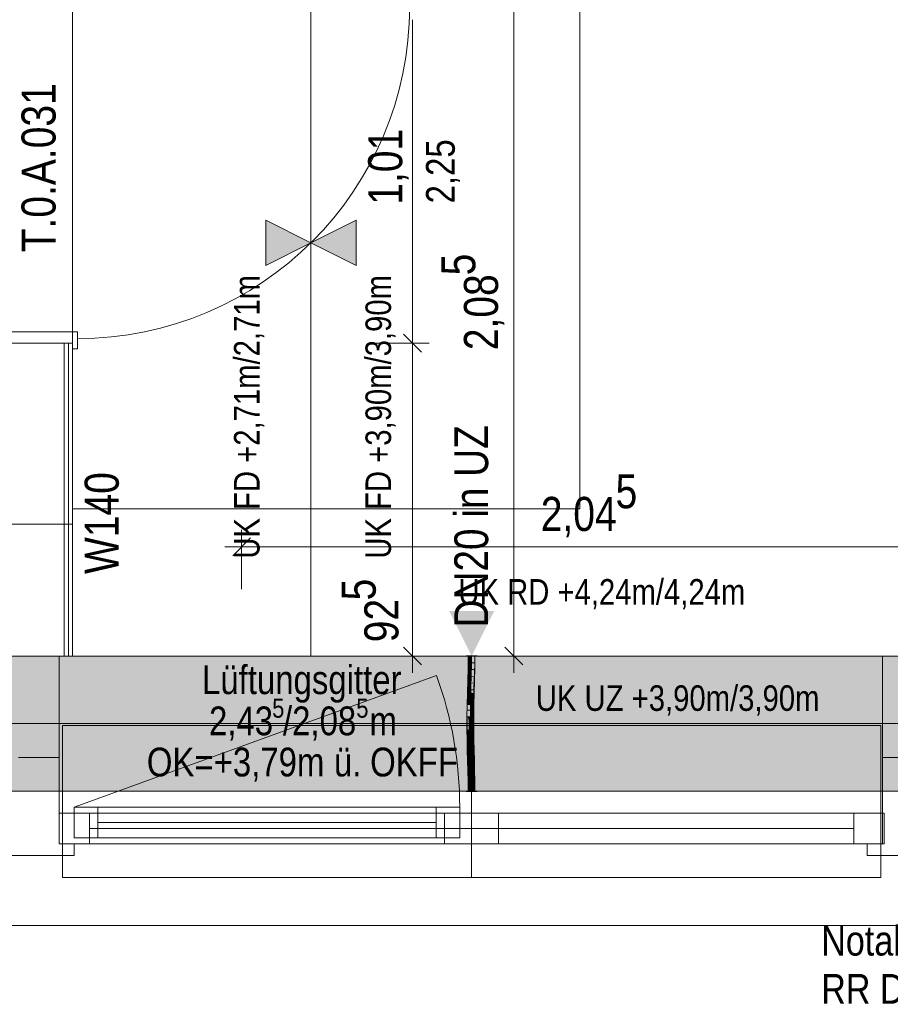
# Model space of a CAD drawing. Extents: x -620 to 300, y 62 to 1162.
# Tile 21 of 93: x -184 to -133, y 203 to 261. Entities that reach past the tile are written whole.
import ezdxf
from ezdxf.lldxf.tags import DXFTag

# ---------------------------------------------------------------- set-up
doc = ezdxf.new("R2010")
doc.units = 0
doc.layers.get('0').update_dxf_attribs({"lineweight": 13})
for name, color, linetype, lineweight, true_color in [('--Bem innen', 9, 'Continuous', 13, 0x808080), ('00 -Bauelemente -Dämmung innen', 7, 'Continuous', 9, 0xff7fe6), ('00 -Bauelemente -Gipskarton', 7, 'Continuous', 9, 0xff7fe6), ('00_Beschriftung UZ', 3, 'Continuous', 35, 0x00ff00), ('30 -33 Aussenwände- 7 Fassade_ Elemente', 7, 'Continuous', 9, 0x00aacc), ('30 -34 Innenwände- 2 nichttragend', 7, 'Continuous', 18, 0xff7fe6), ('30 -34 Innenwände- 4 Türen_Fenster', 7, 'Continuous', 15, 0x9955ff), ('30 -35 Decken- 1 Konstruktion-Träger- Stahlbeton', 7, 'Continuous', 13, 0x33aa00), ('70 -72 Beschriftung- 1 Beschriftung allgemein', 7, 'Continuous', 9, 0xff6633), ('70 -72 Beschriftung- 8 barrierefrei', 7, 'fein_strichliert-A06G94JU8I', 9, 0x888888), ('70 -76 Bemaßung- 2 Allgemein', 9, 'Continuous', 5, 0x808080), ('E_Leerrohr 20', 7, 'Continuous', 13, 0xcc0099), ('E_Leerrohr 20-Shading', 7, 'Continuous', 13, 0xcc0099), ('iwb_Schraffur_Unterzug', 7, 'Continuous', 5, 0xffffcc)]:
    doc.layers.add(name, color=color, linetype=linetype, lineweight=lineweight, true_color=true_color)
for name, color, linetype, lineweight in [('70 -71 Achsen- 1 Gebäudeachsen', 7, 'STRICHPUNKT2-A06G94JT8I', 18), ('70 -75 Raumstempel- 3 Wandstempel', 7, 'Continuous', 50), ('Detailelementbeschriftung', 7, 'Continuous', 9), ('Keine', 7, 'Continuous', 9)]:
    doc.layers.add(name, color=color, linetype=linetype, lineweight=lineweight)
doc.styles.get("Standard").update_dxf_attribs({"font": 'ARIALN.TTF'})
tags = doc.linetypes.add('fein_strichliert-A06G94JU8I', pattern=[4, 1, -2, 1]).pattern_tags.tags
tags[8:9] = [DXFTag(74, 4), DXFTag(75, 0), DXFTag(340, '0'), DXFTag(46, 0.0), DXFTag(50, 0.0), DXFTag(44, 0.0), DXFTag(45, 0.0)]
tags[6:7] = [DXFTag(74, 4), DXFTag(75, 0), DXFTag(340, '0'), DXFTag(46, 0.0), DXFTag(50, 0.0), DXFTag(44, 0.0), DXFTag(45, 0.0)]
tags[4:5] = [DXFTag(74, 4), DXFTag(75, 0), DXFTag(340, '0'), DXFTag(46, 0.0), DXFTag(50, 0.0), DXFTag(44, 0.0), DXFTag(45, 0.0)]
tags = doc.linetypes.add('STRICHPUNKT2', pattern=[12.7, 6.35, -3.175, 0, -3.175]).pattern_tags.tags
tags[10:11] = [DXFTag(74, 4), DXFTag(75, 0), DXFTag(340, '0'), DXFTag(46, 0.0), DXFTag(50, 0.0), DXFTag(44, 0.0), DXFTag(45, 0.0)]
tags[8:9] = [DXFTag(74, 4), DXFTag(75, 0), DXFTag(340, '0'), DXFTag(46, 0.0), DXFTag(50, 0.0), DXFTag(44, 0.0), DXFTag(45, 0.0)]
tags[6:7] = [DXFTag(74, 4), DXFTag(75, 0), DXFTag(340, '0'), DXFTag(46, 0.0), DXFTag(50, 0.0), DXFTag(44, 0.0), DXFTag(45, 0.0)]
tags[4:5] = [DXFTag(74, 4), DXFTag(75, 0), DXFTag(340, '0'), DXFTag(46, 0.0), DXFTag(50, 0.0), DXFTag(44, 0.0), DXFTag(45, 0.0)]
tags = doc.linetypes.add('STRICHPUNKT2-A06G94JT8I', pattern=[12.7, 6.35, -3.175, 0, -3.175]).pattern_tags.tags
tags[10:11] = [DXFTag(74, 4), DXFTag(75, 0), DXFTag(340, '0'), DXFTag(46, 0.0), DXFTag(50, 0.0), DXFTag(44, 0.0), DXFTag(45, 0.0)]
tags[8:9] = [DXFTag(74, 4), DXFTag(75, 0), DXFTag(340, '0'), DXFTag(46, 0.0), DXFTag(50, 0.0), DXFTag(44, 0.0), DXFTag(45, 0.0)]
tags[6:7] = [DXFTag(74, 4), DXFTag(75, 0), DXFTag(340, '0'), DXFTag(46, 0.0), DXFTag(50, 0.0), DXFTag(44, 0.0), DXFTag(45, 0.0)]
tags[4:5] = [DXFTag(74, 4), DXFTag(75, 0), DXFTag(340, '0'), DXFTag(46, 0.0), DXFTag(50, 0.0), DXFTag(44, 0.0), DXFTag(45, 0.0)]

# ---------------------------------------------------------------- blocks, each defined once
blk = doc.blocks.new('Shading-A06G94IX8I', base_point=(-157.409, 219.265))
at = {"layer": 'E_Leerrohr 20-Shading', "color": 223, "true_color": 0xc67fb4}
for points in [[(-157.619, 223.614), (-157.677, 223.614), (-157.625, 222.891), (-157.684, 222.892)], [(-157.322, 223.614), (-157.336, 223.614), (-157.33, 222.886), (-157.342, 222.887)], [(-157.33, 222.886), (-157.312, 222.886), (-157.322, 223.614), (-157.301, 223.614)], [(-157.301, 223.614), (-157.312, 222.886), (-157.291, 223.614), (-157.303, 222.886)], [(-157.291, 223.614), (-157.303, 222.886), (-157.277, 223.614), (-157.288, 222.886)], [(-157.288, 222.886), (-157.284, 222.886), (-157.277, 223.614)], [(-157.625, 222.891), (-157.684, 222.892), (-157.642, 222.167), (-157.699, 222.169)], [(-157.64, 222.167), (-157.625, 222.891), (-157.642, 222.167)], [(-157.33, 222.886), (-157.342, 222.887), (-157.35, 222.16), (-157.358, 222.16)], [(-157.334, 222.75), (-157.35, 222.16), (-157.349, 222.16)], [(-157.33, 222.886), (-157.334, 222.75), (-157.334, 222.16), (-157.349, 222.16)], [(-157.312, 222.886), (-157.334, 222.16), (-157.303, 222.886), (-157.326, 222.16)], [(-157.33, 222.886), (-157.334, 222.16), (-157.312, 222.886)], [(-157.303, 222.886), (-157.326, 222.16), (-157.288, 222.886), (-157.314, 222.159)], [(-157.314, 222.159), (-157.299, 222.159), (-157.288, 222.886), (-157.284, 222.886)], [(-157.64, 222.167), (-157.699, 222.169), (-157.66, 221.443), (-157.719, 221.444)], [(-157.35, 222.16), (-157.358, 222.16), (-157.375, 221.435), (-157.377, 221.435)], [(-157.35, 222.16), (-157.375, 221.435), (-157.349, 222.16), (-157.372, 221.435)], [(-157.372, 221.435), (-157.361, 221.435), (-157.349, 222.16), (-157.334, 222.16)], [(-157.334, 222.16), (-157.361, 221.435), (-157.326, 222.16), (-157.354, 221.435)], [(-157.326, 222.16), (-157.354, 221.435), (-157.314, 222.159), (-157.348, 221.435)], [(-157.348, 221.435), (-157.319, 221.434), (-157.314, 222.159), (-157.299, 222.159)], [(-157.667, 221.176), (-157.66, 221.443), (-157.726, 221.176), (-157.719, 221.444)], [(-157.372, 221.435), (-157.384, 221.168), (-157.381, 221.141)], [(-157.372, 221.435), (-157.375, 221.435), (-157.384, 221.168), (-157.38, 221.302)], [(-157.375, 221.435), (-157.377, 221.435), (-157.384, 221.174)], [(-157.381, 221.141), (-157.374, 221.074), (-157.372, 221.435), (-157.361, 221.435)], [(-157.361, 221.435), (-157.374, 221.074), (-157.354, 221.435), (-157.37, 221.029)], [(-157.348, 221.435), (-157.354, 221.435), (-157.36, 221.174), (-157.364, 221.174)], [(-157.319, 221.434), (-157.348, 221.435), (-157.326, 221.174), (-157.36, 221.174)], [(-157.738, 220.719), (-157.688, 220.718), (-157.726, 221.176), (-157.668, 221.176)], [(-157.688, 220.718), (-157.679, 220.718), (-157.668, 221.176), (-157.667, 221.176)], [(-157.384, 221.168), (-157.384, 221.174), (-157.396, 220.711)], [(-157.381, 221.141), (-157.384, 221.168), (-157.394, 220.711), (-157.396, 220.711)], [(-157.394, 220.711), (-157.387, 220.711), (-157.381, 221.141), (-157.374, 221.074)], [(-157.374, 221.074), (-157.387, 220.711), (-157.37, 221.029), (-157.382, 220.711)], [(-157.38, 221.302), (-157.384, 221.174), (-157.384, 221.168)], [(-157.37, 221.029), (-157.382, 220.711), (-157.367, 221.005), (-157.38, 220.711)], [(-157.38, 220.711), (-157.338, 220.71), (-157.367, 221.005)], [(-157.36, 221.174), (-157.364, 221.174), (-157.367, 221.005), (-157.37, 221.029)], [(-157.326, 221.174), (-157.36, 221.174), (-157.338, 220.71), (-157.367, 221.005)], [(-157.688, 220.718), (-157.738, 220.719), (-157.712, 219.991), (-157.751, 219.992)], [(-157.693, 219.991), (-157.679, 220.718), (-157.712, 219.991), (-157.688, 220.718)], [(-157.407, 219.988), (-157.387, 220.711), (-157.41, 219.988), (-157.394, 220.711)], [(-157.394, 220.711), (-157.396, 220.711), (-157.41, 219.988)], [(-157.387, 220.711), (-157.407, 219.988), (-157.393, 220.316), (-157.403, 219.988)], [(-157.403, 219.988), (-157.402, 219.988), (-157.393, 220.316)], [(-157.393, 220.316), (-157.402, 219.988), (-157.338, 220.71), (-157.351, 219.987)], [(-157.393, 220.316), (-157.338, 220.71), (-157.38, 220.711)], [(-157.382, 220.711), (-157.393, 220.316), (-157.38, 220.711)], [(-157.387, 220.711), (-157.393, 220.316), (-157.382, 220.711)], [(-157.715, 219.459), (-157.712, 219.991), (-157.754, 219.459), (-157.751, 219.992)], [(-157.696, 219.264), (-157.693, 219.991), (-157.717, 219.264), (-157.712, 219.991)], [(-157.407, 219.988), (-157.41, 219.988), (-157.412, 219.463)], [(-157.408, 219.841), (-157.412, 219.463), (-157.411, 219.46)], [(-157.411, 219.46), (-157.407, 219.625), (-157.41, 219.625)], [(-157.408, 219.45), (-157.406, 219.625), (-157.411, 219.46), (-157.407, 219.625)], [(-157.407, 219.625), (-157.408, 219.841), (-157.41, 219.625)], [(-157.402, 219.988), (-157.408, 219.463), (-157.351, 219.987), (-157.354, 219.464)], [(-157.407, 219.625), (-157.406, 219.698), (-157.408, 219.841), (-157.407, 219.988)], [(-157.407, 219.988), (-157.406, 219.698), (-157.403, 219.988)], [(-157.406, 219.625), (-157.406, 219.698), (-157.407, 219.625)], [(-157.406, 219.698), (-157.402, 219.988), (-157.403, 219.988)], [(-157.717, 219.264), (-157.715, 219.459), (-157.754, 219.264), (-157.754, 219.459)], [(-157.717, 219.264), (-157.754, 219.264), (-157.703, 218.653), (-157.746, 218.653)], [(-157.688, 218.654), (-157.696, 219.264), (-157.703, 218.653), (-157.717, 219.264)], [(-157.412, 219.463), (-157.413, 219.265), (-157.411, 219.46)], [(-157.413, 219.265), (-157.41, 219.265), (-157.411, 219.46), (-157.408, 219.45)], [(-157.408, 219.45), (-157.41, 219.265), (-157.407, 219.447), (-157.409, 219.265)], [(-157.405, 218.659), (-157.395, 218.659), (-157.41, 219.265), (-157.409, 219.265)], [(-157.409, 219.265), (-157.354, 219.266), (-157.407, 219.447)], [(-157.395, 218.659), (-157.347, 218.66), (-157.409, 219.265), (-157.354, 219.266)], [(-157.408, 219.463), (-157.408, 219.45), (-157.354, 219.464), (-157.354, 219.266)], [(-157.703, 218.653), (-157.746, 218.653), (-157.678, 218.044), (-157.732, 218.042)], [(-157.673, 218.044), (-157.688, 218.654), (-157.678, 218.044), (-157.703, 218.653)], [(-157.395, 218.659), (-157.405, 218.659), (-157.37, 218.052), (-157.39, 218.052)], [(-157.332, 218.053), (-157.347, 218.66), (-157.37, 218.052), (-157.395, 218.659)], [(-157.655, 217.435), (-157.666, 217.806), (-157.732, 218.042), (-157.678, 218.044)], [(-157.655, 217.435), (-157.732, 218.042), (-157.713, 217.434)], [(-157.666, 217.806), (-157.673, 218.044), (-157.678, 218.044)], [(-157.37, 218.052), (-157.39, 218.052), (-157.339, 217.445), (-157.372, 217.444)], [(-157.314, 217.445), (-157.332, 218.053), (-157.339, 217.445), (-157.37, 218.052)], [(-157.655, 217.435), (-157.713, 217.434), (-157.637, 216.827), (-157.696, 216.826)], [(-157.339, 217.445), (-157.372, 217.444), (-157.309, 216.836), (-157.355, 216.834)], [(-157.296, 216.836), (-157.314, 217.445), (-157.309, 216.836), (-157.339, 217.445)], [(-157.637, 216.827), (-157.696, 216.826), (-157.624, 216.22), (-157.683, 216.219)], [(-157.309, 216.836), (-157.355, 216.834), (-157.286, 216.225), (-157.341, 216.224)], [(-157.283, 216.225), (-157.296, 216.836), (-157.286, 216.225), (-157.309, 216.836)], [(-157.624, 216.22), (-157.683, 216.219), (-157.619, 215.614), (-157.677, 215.614)], [(-157.283, 216.225), (-157.341, 216.224), (-157.277, 215.614), (-157.336, 215.614)]]:
    blk.add_solid(points, dxfattribs=at)
at = {"layer": 'E_Leerrohr 20-Shading', "color": 231, "true_color": 0xe17fc9}
for points in [[(-157.6, 223.614), (-157.619, 223.614), (-157.621, 222.891), (-157.625, 222.891)], [(-157.577, 222.89), (-157.585, 223.614), (-157.621, 222.891), (-157.6, 223.614)], [(-157.556, 222.89), (-157.561, 223.614), (-157.577, 222.89), (-157.585, 223.614)], [(-157.512, 222.889), (-157.512, 223.614), (-157.556, 222.89), (-157.561, 223.614)], [(-157.484, 222.889), (-157.477, 223.614), (-157.512, 222.889), (-157.512, 223.614)], [(-157.477, 223.614), (-157.484, 222.889), (-157.479, 222.889)], [(-157.479, 222.889), (-157.473, 222.889), (-157.477, 223.614)], [(-157.473, 222.889), (-157.342, 222.887), (-157.477, 223.614), (-157.336, 223.614)], [(-157.575, 222.166), (-157.577, 222.89), (-157.638, 222.289), (-157.621, 222.891)], [(-157.621, 222.891), (-157.625, 222.891), (-157.638, 222.289)], [(-157.556, 222.165), (-157.556, 222.89), (-157.575, 222.166), (-157.577, 222.89)], [(-157.556, 222.165), (-157.512, 222.889), (-157.556, 222.89)], [(-157.556, 222.165), (-157.52, 222.164), (-157.512, 222.889), (-157.513, 222.75)], [(-157.52, 222.164), (-157.517, 222.164), (-157.513, 222.75)], [(-157.499, 222.164), (-157.484, 222.889), (-157.517, 222.164), (-157.512, 222.889)], [(-157.479, 222.889), (-157.484, 222.889), (-157.484, 222.164), (-157.499, 222.164)], [(-157.484, 222.164), (-157.462, 222.163), (-157.479, 222.889), (-157.473, 222.889)], [(-157.462, 222.163), (-157.358, 222.16), (-157.473, 222.889), (-157.342, 222.887)], [(-157.575, 222.166), (-157.64, 222.167), (-157.574, 221.441), (-157.66, 221.443)], [(-157.575, 222.166), (-157.638, 222.289), (-157.64, 222.167)], [(-157.558, 221.44), (-157.556, 222.165), (-157.574, 221.441), (-157.575, 222.166)], [(-157.558, 221.44), (-157.532, 221.439), (-157.556, 222.165), (-157.52, 222.164)], [(-157.532, 221.439), (-157.523, 221.439), (-157.52, 222.164), (-157.517, 222.164)], [(-157.519, 221.439), (-157.499, 222.164), (-157.523, 221.439), (-157.517, 222.164)], [(-157.484, 222.164), (-157.499, 222.164), (-157.489, 221.438), (-157.519, 221.439)], [(-157.377, 221.435), (-157.358, 222.16), (-157.489, 221.438), (-157.484, 222.164)], [(-157.657, 220.724), (-157.573, 220.926), (-157.666, 221.217), (-157.66, 221.443)], [(-157.574, 221.441), (-157.66, 221.443), (-157.573, 220.926)], [(-157.558, 221.44), (-157.574, 221.441), (-157.559, 220.842), (-157.573, 220.926)], [(-157.558, 221.44), (-157.559, 220.842), (-157.532, 221.439), (-157.535, 221.248)], [(-157.523, 221.439), (-157.535, 221.248), (-157.538, 220.714), (-157.542, 220.743)], [(-157.524, 221.303), (-157.523, 221.439), (-157.538, 220.714)], [(-157.535, 221.248), (-157.523, 221.439), (-157.532, 221.439)], [(-157.526, 221.175), (-157.519, 221.439), (-157.523, 221.439)], [(-157.526, 221.175), (-157.491, 221.175), (-157.519, 221.439), (-157.489, 221.438)], [(-157.491, 221.175), (-157.384, 221.174), (-157.489, 221.438), (-157.377, 221.435)], [(-157.667, 221.176), (-157.679, 220.718), (-157.66, 220.717)], [(-157.66, 220.717), (-157.657, 220.724), (-157.667, 221.176), (-157.666, 221.217)], [(-157.573, 220.715), (-157.573, 220.926), (-157.657, 220.717), (-157.657, 220.724)], [(-157.573, 220.715), (-157.559, 220.715), (-157.573, 220.926), (-157.559, 220.842)], [(-157.535, 221.248), (-157.559, 220.842), (-157.542, 220.743)], [(-157.559, 220.842), (-157.559, 220.715), (-157.542, 220.743), (-157.543, 220.714)], [(-157.543, 220.714), (-157.538, 220.714), (-157.542, 220.743)], [(-157.526, 221.175), (-157.524, 221.303), (-157.538, 220.714)], [(-157.526, 221.175), (-157.538, 220.714), (-157.523, 221.175), (-157.534, 220.714)], [(-157.534, 220.714), (-157.435, 220.712), (-157.523, 221.175), (-157.443, 221.174)], [(-157.435, 220.712), (-157.396, 220.711), (-157.443, 221.174), (-157.384, 221.174)], [(-157.66, 220.717), (-157.679, 220.718), (-157.649, 219.991), (-157.693, 219.991)], [(-157.657, 220.724), (-157.66, 220.717), (-157.657, 220.717)], [(-157.649, 219.991), (-157.647, 219.991), (-157.66, 220.717), (-157.657, 220.717)], [(-157.647, 219.991), (-157.569, 219.99), (-157.657, 220.717), (-157.573, 220.715)], [(-157.558, 219.99), (-157.559, 220.715), (-157.569, 219.99), (-157.573, 220.715)], [(-157.558, 219.99), (-157.551, 219.99), (-157.559, 220.715), (-157.543, 220.714)], [(-157.551, 219.99), (-157.538, 220.714), (-157.543, 220.714)], [(-157.534, 220.714), (-157.538, 220.714), (-157.548, 219.99), (-157.551, 219.99)], [(-157.425, 219.988), (-157.435, 220.712), (-157.548, 219.99), (-157.534, 220.714)], [(-157.41, 219.988), (-157.396, 220.711), (-157.425, 219.988), (-157.435, 220.712)], [(-157.647, 219.749), (-157.693, 219.991), (-157.645, 219.265), (-157.696, 219.264)], [(-157.649, 219.991), (-157.693, 219.991), (-157.647, 219.749)], [(-157.565, 219.628), (-157.569, 219.99), (-157.647, 219.749), (-157.649, 219.991)], [(-157.641, 219.265), (-157.56, 219.265), (-157.647, 219.749), (-157.561, 219.298)], [(-157.565, 219.628), (-157.647, 219.749), (-157.624, 219.629)], [(-157.647, 219.749), (-157.645, 219.265), (-157.646, 219.719)], [(-157.645, 219.265), (-157.641, 219.265), (-157.646, 219.719)], [(-157.561, 219.298), (-157.565, 219.628), (-157.624, 219.629)], [(-157.561, 219.298), (-157.558, 219.99), (-157.569, 219.99)], [(-157.558, 219.99), (-157.561, 219.298), (-157.557, 219.838), (-157.554, 219.265)], [(-157.554, 219.461), (-157.551, 219.99), (-157.558, 219.99)], [(-157.554, 219.265), (-157.554, 219.461), (-157.557, 219.838)], [(-157.554, 219.461), (-157.423, 219.463), (-157.551, 219.99), (-157.425, 219.988)], [(-157.423, 219.463), (-157.412, 219.463), (-157.425, 219.988), (-157.41, 219.988)], [(-157.645, 219.265), (-157.696, 219.264), (-157.65, 218.654), (-157.688, 218.654)], [(-157.636, 218.655), (-157.641, 219.265), (-157.65, 218.654), (-157.645, 219.265)], [(-157.548, 218.656), (-157.56, 219.265), (-157.636, 218.655), (-157.641, 219.265)], [(-157.56, 219.265), (-157.554, 219.265), (-157.561, 219.298)], [(-157.547, 218.656), (-157.554, 219.265), (-157.548, 218.656), (-157.56, 219.265)], [(-157.554, 219.265), (-157.423, 219.265), (-157.554, 219.461), (-157.423, 219.463)], [(-157.423, 219.265), (-157.554, 219.265), (-157.428, 218.659), (-157.547, 218.656)], [(-157.405, 218.659), (-157.413, 219.265), (-157.428, 218.659), (-157.423, 219.265)], [(-157.423, 219.265), (-157.413, 219.265), (-157.423, 219.463), (-157.412, 219.463)], [(-157.65, 218.654), (-157.688, 218.654), (-157.661, 218.044), (-157.673, 218.044)], [(-157.633, 218.045), (-157.636, 218.655), (-157.661, 218.044), (-157.65, 218.654)], [(-157.532, 218.048), (-157.547, 218.656), (-157.633, 218.045), (-157.636, 218.655)], [(-157.405, 218.659), (-157.547, 218.656), (-157.39, 218.052), (-157.532, 218.048)], [(-157.661, 218.044), (-157.673, 218.044), (-157.666, 217.806)], [(-157.666, 217.806), (-157.655, 217.691), (-157.662, 218.016)], [(-157.655, 217.691), (-157.661, 218.044), (-157.662, 218.016)], [(-157.655, 217.691), (-157.63, 217.436), (-157.661, 218.044), (-157.633, 218.045)], [(-157.527, 217.877), (-157.532, 218.048), (-157.632, 217.876), (-157.633, 218.045)], [(-157.63, 217.436), (-157.514, 217.439), (-157.632, 217.876), (-157.527, 217.877)], [(-157.39, 218.052), (-157.532, 218.048), (-157.372, 217.444), (-157.514, 217.439)], [(-157.655, 217.435), (-157.65, 217.435), (-157.666, 217.806), (-157.655, 217.691)], [(-157.65, 217.435), (-157.63, 217.436), (-157.655, 217.691)], [(-157.65, 217.435), (-157.655, 217.435), (-157.637, 216.827)], [(-157.628, 216.828), (-157.63, 217.436), (-157.637, 216.827), (-157.65, 217.435)], [(-157.496, 216.831), (-157.514, 217.439), (-157.628, 216.828), (-157.63, 217.436)], [(-157.372, 217.444), (-157.514, 217.439), (-157.355, 216.834), (-157.496, 216.831)], [(-157.628, 216.828), (-157.637, 216.827), (-157.624, 216.22)], [(-157.483, 216.222), (-157.496, 216.831), (-157.624, 216.22), (-157.628, 216.828)], [(-157.355, 216.834), (-157.496, 216.831), (-157.341, 216.224), (-157.483, 216.222)], [(-157.483, 216.222), (-157.624, 216.22), (-157.477, 215.614), (-157.619, 215.614)], [(-157.341, 216.224), (-157.483, 216.222), (-157.336, 215.614), (-157.477, 215.614)]]:
    blk.add_solid(points, dxfattribs=at)
blk = doc.blocks.new('Shading-A06G94IZ8I', base_point=(-157.477, 215.614))
at = {"layer": 'E_Leerrohr 20-Shading', "color": 213, "true_color": 0xd67fc0}
for points in [[(-157.477, 215.614), (-157.479, 216.402), (-157.677, 215.614), (-157.677, 216.402)], [(-157.477, 215.614), (-157.477, 216.402), (-157.479, 216.402)], [(-157.477, 215.614), (-157.277, 215.614), (-157.473, 216.402), (-157.289, 216.402)], [(-157.473, 216.402), (-157.477, 216.402), (-157.477, 215.614)], [(-157.277, 215.614), (-157.277, 216.402), (-157.289, 216.402)], [(-157.585, 215.614), (-157.807, 215.614), (-157.585, 215.602), (-157.807, 215.602)], [(-157.569, 215.602), (-157.569, 215.614), (-157.585, 215.602), (-157.585, 215.614)], [(-157.477, 215.602), (-157.477, 215.614), (-157.569, 215.602), (-157.569, 215.614)], [(-157.412, 215.614), (-157.477, 215.614), (-157.412, 215.602), (-157.477, 215.602)], [(-157.256, 215.602), (-157.255, 215.614), (-157.412, 215.602), (-157.412, 215.614)], [(-157.147, 215.602), (-157.147, 215.614), (-157.256, 215.602), (-157.255, 215.614)]]:
    blk.add_solid(points, dxfattribs=at)
blk = doc.blocks.new('Shading-A06G94J18I', base_point=(-157.342, 222.826))
at = {"layer": 'E_Leerrohr 20-Shading', "color": 213, "true_color": 0xd67fc0}
for points in [[(-157.704, 223.626), (-157.807, 223.626), (-157.704, 223.614), (-157.807, 223.614)], [(-157.632, 223.614), (-157.632, 223.626), (-157.704, 223.614), (-157.704, 223.626)], [(-157.54, 223.614), (-157.677, 223.614), (-157.534, 222.826), (-157.677, 222.826)], [(-157.618, 223.614), (-157.618, 223.626), (-157.632, 223.614), (-157.632, 223.626)], [(-157.59, 223.626), (-157.618, 223.626), (-157.59, 223.614), (-157.618, 223.614)], [(-157.59, 223.626), (-157.59, 223.614), (-157.565, 223.626), (-157.565, 223.614)], [(-157.565, 223.614), (-157.477, 223.614), (-157.565, 223.626), (-157.477, 223.626)], [(-157.521, 222.826), (-157.526, 223.614), (-157.534, 222.826), (-157.54, 223.614)], [(-157.498, 223.614), (-157.526, 223.614), (-157.496, 222.826), (-157.521, 222.826)], [(-157.496, 222.826), (-157.477, 222.826), (-157.498, 223.614), (-157.477, 223.614)], [(-157.412, 223.626), (-157.477, 223.626), (-157.412, 223.614), (-157.477, 223.614)], [(-157.428, 223.614), (-157.477, 223.614), (-157.474, 222.826), (-157.477, 223.009)], [(-157.428, 223.614), (-157.474, 222.826), (-157.433, 222.826)], [(-157.428, 223.614), (-157.433, 222.826), (-157.359, 223.614), (-157.371, 222.826)], [(-157.267, 223.626), (-157.412, 223.626), (-157.267, 223.614), (-157.412, 223.614)], [(-157.359, 223.614), (-157.371, 222.826), (-157.326, 223.614), (-157.342, 222.826)], [(-157.342, 222.826), (-157.277, 222.826), (-157.326, 223.614), (-157.277, 223.614)], [(-157.267, 223.614), (-157.262, 223.614), (-157.267, 223.626), (-157.262, 223.626)], [(-157.262, 223.614), (-157.206, 223.614), (-157.262, 223.626), (-157.206, 223.626)], [(-157.206, 223.614), (-157.147, 223.614), (-157.206, 223.626), (-157.147, 223.626)], [(-157.477, 223.009), (-157.477, 222.826), (-157.474, 222.826)]]:
    blk.add_solid(points, dxfattribs=at)
blk = doc.blocks.new('Referenz-A06G94JV8I')
at = {"layer": '00 -Bauelemente -Dämmung innen', "color": 0, "linetype": 'Continuous', "lineweight": -2, "ltscale": 0.13}
blk.add_line((-181.577, 223.614), (-181.577, 242.114), dxfattribs=at)
at = {"layer": '00 -Bauelemente -Gipskarton', "color": 0, "linetype": 'Continuous', "lineweight": -2, "ltscale": 0.13}
for p, q in [((-181.577, 223.614), (-181.577, 242.114)), ((-181.327, 223.614), (-181.327, 242.114)), ((-181.077, 223.614), (-181.077, 242.114))]:
    blk.add_line(p, q, dxfattribs=at)
at = {"layer": '00_Beschriftung UZ', "color": 0, "lineweight": -2}
for points in [[(-169.648, 249.391), (-166.977, 248.059), (-169.646, 246.721)], [(-164.307, 249.391), (-166.977, 248.059), (-164.308, 246.721)], [(-158.809, 226.284), (-157.477, 223.614), (-156.139, 226.283)], [(-158.809, 220.943), (-157.477, 223.614), (-156.139, 220.945)]]:
    blk.add_solid(points, dxfattribs=at)
at = {"layer": '30 -33 Aussenwände- 7 Fassade_ Elemente', "color": 0, "linetype": 'Continuous', "lineweight": -2, "ltscale": 0.13}
for p, q in [((-286.577, 223.614), (-130.777, 223.614)), ((-184.277, 223.614), (-181.877, 223.614)), ((-181.877, 223.614), (-181.877, 217.614)), ((-133.177, 223.614), (-130.777, 223.614)), ((-133.177, 217.614), (-133.177, 223.614)), ((-184.277, 217.614), (-181.877, 217.614)), ((-181.877, 217.614), (-184.277, 217.614)), ((-181.877, 217.614), (-181.877, 212.514)), ((-133.177, 212.514), (-133.177, 217.614)), ((-130.777, 217.614), (-133.177, 217.614)), ((-180.977, 212.864), (-180.977, 214.664)), ((-180.977, 214.664), (-158.177, 214.664)), ((-180.977, 212.864), (-180.977, 214.664)), ((-180.977, 214.664), (-179.577, 214.664)), ((-179.577, 214.664), (-179.577, 212.864)), ((-159.577, 212.864), (-159.577, 214.664)), ((-159.577, 214.664), (-158.177, 214.664)), ((-158.177, 214.664), (-158.177, 212.864)), ((-158.177, 214.664), (-158.177, 212.864)), ((-181.877, 214.314), (-180.077, 214.314)), ((-181.877, 212.514), (-181.877, 214.314)), ((-181.877, 212.514), (-181.877, 214.314)), ((-181.877, 214.314), (-157.477, 214.314)), ((-180.077, 214.314), (-180.077, 212.514)), ((-159.577, 213.764), (-179.577, 213.764)), ((-159.077, 214.314), (-157.477, 214.314)), ((-159.077, 212.514), (-159.077, 214.314)), ((-157.477, 214.314), (-155.877, 214.314)), ((-157.477, 212.514), (-157.477, 214.314)), ((-157.477, 214.314), (-133.077, 214.314)), ((-157.477, 214.314), (-157.477, 212.514)), ((-155.877, 214.314), (-155.877, 212.514)), ((-134.877, 214.314), (-133.077, 214.314)), ((-134.877, 212.514), (-134.877, 214.314)), ((-133.077, 214.314), (-133.077, 212.514)), ((-133.077, 214.314), (-133.077, 212.514)), ((-155.877, 213.414), (-134.877, 213.414)), ((-179.577, 212.864), (-180.977, 212.864)), ((-158.177, 212.864), (-180.977, 212.864)), ((-158.177, 212.864), (-159.577, 212.864)), ((-157.477, 212.514), (-181.877, 212.514)), ((-180.077, 212.514), (-181.877, 212.514)), ((-181.877, 212.514), (-180.977, 212.514)), ((-180.977, 212.514), (-180.977, 211.814)), ((-157.477, 212.514), (-159.077, 212.514)), ((-155.877, 212.514), (-157.477, 212.514)), ((-133.077, 212.514), (-157.477, 212.514)), ((-133.077, 212.514), (-134.877, 212.514)), ((-134.077, 212.514), (-133.177, 212.514)), ((-134.077, 211.814), (-134.077, 212.514)), ((-180.977, 211.814), (-185.177, 211.814)), ((-130.777, 211.814), (-134.077, 211.814)), ((-134.077, 207.674), (-289.777, 207.674)), ((-127.577, 207.674), (-134.077, 207.674))]:
    blk.add_line(p, q, dxfattribs=at)
at = {"layer": '30 -33 Aussenwände- 7 Fassade_ Elemente', "color": 0, "linetype": 'fein_strichliert-A06G94JU8I', "lineweight": -2, "ltscale": 0.13}
blk.add_line((-180.977, 214.664), (-159.552, 222.462), dxfattribs=at)
at = {"layer": '30 -33 Aussenwände- 7 Fassade_ Elemente', "color": 0, "lineweight": -2}
for p, q in [((-181.677, 219.514), (-181.677, 214.314)), ((-133.277, 219.514), (-181.677, 219.514)), ((-157.477, 219.514), (-181.677, 219.514)), ((-133.277, 219.514), (-157.477, 219.514)), ((-157.477, 219.514), (-157.477, 214.314)), ((-133.277, 214.314), (-133.277, 219.514)), ((-180.977, 212.864), (-180.977, 214.664)), ((-180.977, 214.664), (-179.577, 214.664)), ((-179.577, 212.864), (-179.577, 214.664)), ((-179.577, 214.664), (-159.577, 214.664)), ((-159.577, 214.664), (-158.177, 214.664)), ((-159.577, 214.664), (-159.577, 212.864)), ((-158.177, 214.664), (-158.177, 212.864)), ((-181.677, 214.314), (-181.677, 212.514)), ((-180.077, 214.314), (-181.677, 214.314)), ((-180.077, 212.514), (-180.077, 214.314)), ((-180.077, 214.314), (-134.877, 214.314)), ((-159.577, 213.764), (-179.577, 213.764)), ((-159.077, 214.314), (-157.477, 214.314)), ((-159.077, 212.514), (-159.077, 214.314)), ((-157.477, 214.314), (-157.477, 212.514)), ((-155.877, 214.314), (-157.477, 214.314)), ((-155.877, 214.314), (-134.877, 214.314)), ((-155.877, 212.514), (-155.877, 214.314)), ((-134.877, 214.314), (-134.877, 212.514)), ((-134.877, 214.314), (-133.277, 214.314)), ((-133.277, 214.314), (-133.277, 212.514)), ((-180.077, 213.414), (-134.877, 213.414)), ((-155.877, 213.414), (-134.877, 213.414)), ((-179.577, 212.864), (-180.977, 212.864)), ((-159.577, 212.864), (-179.577, 212.864)), ((-158.177, 212.864), (-159.577, 212.864)), ((-181.677, 212.514), (-180.077, 212.514)), ((-181.677, 210.514), (-181.677, 212.514)), ((-134.877, 212.514), (-180.077, 212.514)), ((-159.077, 212.514), (-180.077, 212.514)), ((-157.477, 212.514), (-159.077, 212.514)), ((-157.477, 212.514), (-155.877, 212.514)), ((-157.477, 212.514), (-157.477, 210.514)), ((-134.877, 212.514), (-155.877, 212.514)), ((-133.277, 212.514), (-134.877, 212.514)), ((-133.277, 212.514), (-133.277, 210.514)), ((-133.277, 210.514), (-181.677, 210.514)), ((-157.477, 210.514), (-181.677, 210.514)), ((-133.277, 210.514), (-157.477, 210.514))]:
    blk.add_line(p, q, dxfattribs=at)
at = {"layer": '30 -33 Aussenwände- 7 Fassade_ Elemente', "color": 0, "linetype": 'fein_strichliert-A06G94JU8I', "lineweight": -2, "ltscale": 0.13}
blk.add_ellipse((-180.977, 214.664), major_axis=(22.8, 0), ratio=1, start_param=0, end_param=0.349066, dxfattribs=at)
at = {"layer": '30 -34 Innenwände- 2 nichttragend', "color": 0, "linetype": 'Continuous', "lineweight": -2, "ltscale": 0.13}
for p, q in [((-181.077, 242.114), (-181.077, 241.794)), ((-181.077, 223.614), (-181.077, 242.114))]:
    blk.add_line(p, q, dxfattribs=at)
at = {"layer": '30 -34 Innenwände- 4 Türen_Fenster', "color": 0, "linetype": 'fein_strichliert-A06G94JU8I', "lineweight": -2, "ltscale": 0.13}
blk.add_line((-181.077, 242.114), (-181.077, 262.314), dxfattribs=at)
at = {"layer": '30 -34 Innenwände- 4 Türen_Fenster', "color": 0, "linetype": 'Continuous', "lineweight": -2, "ltscale": 0.13}
for p, q in [((-180.777, 242.794), (-185.377, 242.794)), ((-180.777, 242.394), (-180.777, 242.794)), ((-180.777, 241.794), (-180.777, 242.394)), ((-185.077, 242.114), (-181.077, 242.114)), ((-181.077, 242.114), (-181.077, 241.794)), ((-181.077, 241.794), (-180.777, 241.794))]:
    blk.add_line(p, q, dxfattribs=at)
at = {"layer": '30 -34 Innenwände- 4 Türen_Fenster', "color": 0, "linetype": 'fein_strichliert-A06G94JU8I', "lineweight": -2, "ltscale": 0.13}
blk.add_ellipse((-180.777, 262.034), major_axis=(0, -19.64), ratio=1, start_param=0, end_param=1.570796, dxfattribs=at)
at = {"layer": '30 -35 Decken- 1 Konstruktion-Träger- Stahlbeton', "color": 0, "linetype": 'fein_strichliert-A06G94JU8I', "lineweight": -2, "ltscale": 0.13}
for p, q in [((-452.177, 223.614), (34.823, 223.614)), ((-452.177, 215.614), (34.823, 215.614))]:
    blk.add_line(p, q, dxfattribs=at)
at = {"layer": '70 -71 Achsen- 1 Gebäudeachsen', "color": 0, "linetype": 'STRICHPUNKT2-A06G94JT8I', "lineweight": -2, "ltscale": 0.13}
blk.add_line((-539.606, 219.614), (75.163, 219.614), dxfattribs=at)
at = {"layer": '70 -72 Beschriftung- 1 Beschriftung allgemein', "color": 0, "linetype": 'fein_strichliert-A06G94JU8I', "lineweight": -2, "ltscale": 0.13}
blk.add_line((-166.977, 265.314), (-166.977, 223.614), dxfattribs=at)
at = {"layer": '70 -72 Beschriftung- 8 barrierefrei', "color": 0, "linetype": 'fein_strichliert-A06G94JU8I', "lineweight": -2, "ltscale": 0.13}
for p, q in [((-181.077, 232.314), (-181.077, 262.314)), ((-151.077, 262.314), (-151.077, 232.314)), ((-151.077, 232.314), (-181.077, 232.314))]:
    blk.add_line(p, q, dxfattribs=at)
at = {"layer": '70 -75 Raumstempel- 3 Wandstempel', "color": 0, "linetype": 'Continuous', "lineweight": -2, "ltscale": 0.13}
blk.add_line((-181.077, 231.407), (-185.077, 231.407), dxfattribs=at)
at = {"layer": '70 -76 Bemaßung- 2 Allgemein', "color": 0, "linetype": 'Continuous', "lineweight": -2, "ltscale": 0.13}
for p, q in [((-154.977, 224.674), (-154.977, 264.253)), ((-160.977, 261.253), (-160.977, 260.193)), ((-160.977, 243.174), (-160.977, 261.253)), ((-160.977, 241.114), (-160.977, 243.174)), ((-160.977, 243.114), (-160.977, 241.053)), ((-161.508, 242.644), (-160.447, 241.583)), ((-160.447, 241.583), (-161.508, 242.644)), ((-163.477, 242.114), (-159.977, 242.114)), ((-163.477, 242.114), (-159.977, 242.114)), ((-160.977, 224.674), (-160.977, 241.053)), ((-171.077, 227.574), (-171.077, 231.074)), ((-172.077, 230.074), (-170.017, 230.074)), ((-171.608, 229.543), (-170.547, 230.605)), ((-170.017, 230.074), (-131.238, 230.074)), ((-160.977, 222.614), (-160.977, 224.674)), ((-154.977, 222.614), (-154.977, 224.674)), ((-160.447, 223.083), (-161.508, 224.144)), ((-154.447, 223.083), (-155.508, 224.144)), ((-163.477, 223.614), (-159.977, 223.614)), ((-157.477, 223.614), (-153.977, 223.614))]:
    blk.add_line(p, q, dxfattribs=at)
at = {"layer": '70 -76 Bemaßung- 2 Allgemein', "color": 0, "lineweight": -2}
for p, q in [((-169.648, 249.391), (-166.977, 248.059)), ((-169.646, 246.721), (-169.648, 249.391)), ((-164.307, 249.391), (-166.977, 248.059)), ((-164.308, 246.721), (-164.307, 249.391)), ((-166.977, 248.059), (-169.646, 246.721)), ((-166.977, 248.059), (-164.308, 246.721))]:
    blk.add_line(p, q, dxfattribs=at)
at = {"layer": '--Bem innen', "color": 0, "linetype": 'Continuous', "lineweight": -2, "ltscale": 0.13, "insert": (-160.171, 250.386), "char_height": 1.7, "attachment_point": 1, "rotation": 90}
blk.add_mtext('{\\fArial Narrow;2,25}', dxfattribs=at)
at = {"layer": '00_Beschriftung UZ', "color": 0, "linetype": 'ByBlock', "lineweight": -2, "ltscale": 0.13, "char_height": 1.51033, "attachment_point": 1, "rotation": 90}
for s, insert in [('{\\fArial Narrow;UK FD +2,71m/2,71m}', (-171.528, 229.371)), ('{\\fArial Narrow;UK FD +3,90m/3,90m}', (-163.753, 229.371))]:
    blk.add_mtext(s, dxfattribs=dict(at, insert=insert))
at = {"layer": '00_Beschriftung UZ', "color": 0, "linetype": 'ByBlock', "lineweight": -2, "ltscale": 0.13, "char_height": 1.51033, "attachment_point": 1}
for s, insert in [('{\\fArial Narrow;UK RD +4,24m/4,24m}', (-158.259, 228.164)), ('{\\fArial Narrow;UK UZ +3,90m/3,90m}', (-153.68, 221.88))]:
    blk.add_mtext(s, dxfattribs=dict(at, insert=insert))
at = {"layer": '70 -72 Beschriftung- 1 Beschriftung allgemein', "color": 0, "linetype": 'Continuous', "lineweight": -2, "ltscale": 0.13, "attachment_point": 1}
for s, insert, char_height in [('{\\fArial Narrow;Lüftungsgitter}', (-173.421, 223.061), 1.7), ('{\\fArial Narrow;5}', (-169.272, 221.1), 1.13339), ('{\\fArial Narrow;/2,08}', (-168.633, 220.628), 1.7), ('{\\fArial Narrow;5}', (-164.298, 221.1), 1.13339), ('{\\fArial Narrow;2,43}', (-173.008, 220.628), 1.7), ('{\\fArial Narrow;m}', (-163.514, 220.628), 1.7), ('{\\fArial Narrow;OK=+3,79m}', (-176.686, 218.192), 1.7), ('{\\fArial Narrow;ü.}', (-165.62, 218.192), 1.7), ('{\\fArial Narrow;OKFF}', (-163.478, 218.192), 1.7), ('{\\fArial Narrow;Notablauf}', (-136.798, 207.657), 1.76205), ('{\\fArial Narrow;RR}', (-136.798, 204.806), 1.76205), ('{\\fArial Narrow;DN70}', (-133.324, 204.806), 1.76205)]:
    blk.add_mtext(s, dxfattribs=dict(at, insert=insert, char_height=char_height))
at = {"layer": '70 -75 Raumstempel- 3 Wandstempel', "color": 0, "linetype": 'Continuous', "lineweight": -2, "ltscale": 0.13, "insert": (-180.362, 228.465), "char_height": 2.01377, "attachment_point": 1, "rotation": 90}
blk.add_mtext('{\\fArial Narrow;W140}', dxfattribs=at)
at = {"layer": '70 -76 Bemaßung- 2 Allgemein', "color": 0, "linetype": 'Continuous', "lineweight": -2, "ltscale": 0.13, "char_height": 2.01377, "attachment_point": 1, "rotation": 90}
for s, insert in [('{\\fArial Narrow;1,01}', (-163.593, 250.307)), ('{\\fArial Narrow;5}', (-159.27, 246.13)), ('{\\fArial Narrow;2,08}', (-157.927, 241.704)), ('{\\fArial Narrow;5}', (-165.162, 226.902)), ('{\\fArial Narrow;92}', (-163.82, 224.428))]:
    blk.add_mtext(s, dxfattribs=dict(at, insert=insert))
at = {"layer": '70 -76 Bemaßung- 2 Allgemein', "color": 0, "linetype": 'Continuous', "lineweight": -2, "ltscale": 0.13, "char_height": 2.01377, "attachment_point": 1}
for s, insert in [('{\\fArial Narrow;5}', (-148.961, 234.367)), ('{\\fArial Narrow;2,04}', (-153.387, 233.024))]:
    blk.add_mtext(s, dxfattribs=dict(at, insert=insert))
at = {"layer": 'Keine', "color": 0, "linetype": 'Continuous', "lineweight": -2, "ltscale": 0.13, "insert": (-184.096, 247.492), "char_height": 2.01377, "attachment_point": 1, "rotation": 90}
blk.add_mtext('{\\fArial Narrow;T.0.A.031}', dxfattribs=at)
blk = doc.blocks.new('Referenz-A06G94JX8I')
at = {"layer": 'iwb_Schraffur_Unterzug', "linetype": 'Continuous', "ltscale": 0.13}
for points in [[(-539.606, 223.614), (75.163, 223.614), (75.163, 221.683)], [(-539.606, 223.614), (75.163, 221.683), (-539.606, 220.433)], [(-452.176, 223.614), (75.163, 223.614), (75.163, 219.318)], [(-452.176, 223.614), (75.163, 219.318), (75.163, 215.614)], [(-452.176, 223.614), (75.163, 215.614), (-452.176, 215.614)], [(-539.606, 220.433), (75.163, 221.683), (75.163, 217.544)], [(-539.606, 220.433), (75.163, 217.544), (-539.606, 218.794)], [(-539.606, 218.794), (75.163, 217.544), (75.163, 215.614)], [(-539.606, 218.794), (75.163, 215.614), (-539.606, 215.614)]]:
    blk.add_solid(points, dxfattribs=at)
blk = doc.blocks.new('Enddeckel-A06G94R38I')
at = {"color": 0, "linetype": 'ByBlock', "lineweight": -2, "ltscale": 0.13}
for p, q in [((-157.677, 216.402), (-157.677, 215.614)), ((-157.56, 216.402), (-157.677, 216.402)), ((-157.395, 216.402), (-157.56, 216.402)), ((-157.277, 216.402), (-157.395, 216.402)), ((-157.277, 215.614), (-157.277, 216.402)), ((-157.807, 215.614), (-157.807, 215.602)), ((-157.614, 215.614), (-157.807, 215.614)), ((-157.614, 215.602), (-157.807, 215.602)), ((-157.56, 215.614), (-157.677, 215.614)), ((-157.341, 215.614), (-157.614, 215.614)), ((-157.341, 215.602), (-157.614, 215.602)), ((-157.395, 215.614), (-157.56, 215.614)), ((-157.277, 215.614), (-157.395, 215.614)), ((-157.147, 215.614), (-157.341, 215.614)), ((-157.147, 215.602), (-157.341, 215.602)), ((-157.147, 215.602), (-157.147, 215.614))]:
    blk.add_line(p, q, dxfattribs=at)
at = {"color": 0, "linetype": 'STRICHPUNKT2', "lineweight": 5, "ltscale": 0.13}
blk.add_line((-157.477, 215.614), (-157.477, 216.402), dxfattribs=at)
blk = doc.blocks.new('Enddeckel-A06G94R58I')
at = {"color": 0, "linetype": 'ByBlock', "lineweight": -2, "ltscale": 0.13}
for p, q in [((-157.807, 223.626), (-157.807, 223.614)), ((-157.807, 223.626), (-157.614, 223.626)), ((-157.807, 223.614), (-157.614, 223.614)), ((-157.677, 223.614), (-157.677, 222.826)), ((-157.677, 223.614), (-157.56, 223.614)), ((-157.614, 223.626), (-157.341, 223.626)), ((-157.614, 223.614), (-157.341, 223.614)), ((-157.56, 223.614), (-157.395, 223.614)), ((-157.395, 223.614), (-157.277, 223.614)), ((-157.341, 223.626), (-157.147, 223.626)), ((-157.341, 223.614), (-157.147, 223.614)), ((-157.277, 222.826), (-157.277, 223.614)), ((-157.147, 223.614), (-157.147, 223.626)), ((-157.677, 222.826), (-157.56, 222.826)), ((-157.56, 222.826), (-157.395, 222.826)), ((-157.395, 222.826), (-157.277, 222.826))]:
    blk.add_line(p, q, dxfattribs=at)
at = {"color": 0, "linetype": 'STRICHPUNKT2', "lineweight": 5, "ltscale": 0.13}
blk.add_line((-157.477, 223.614), (-157.477, 222.826), dxfattribs=at)
blk = doc.blocks.new('Flexrohr-A06G94R78I')
at = {"color": 0, "linetype": 'ByBlock', "lineweight": -2, "ltscale": 0.13}
for p, q in [((-157.677, 223.614), (-157.684, 222.892)), ((-157.677, 223.614), (-157.277, 223.614)), ((-157.669, 223.215), (-157.293, 223.212)), ((-157.277, 223.614), (-157.284, 222.886)), ((-157.684, 222.892), (-157.699, 222.169)), ((-157.673, 222.817), (-157.297, 222.811)), ((-157.284, 222.886), (-157.299, 222.159)), ((-157.699, 222.169), (-157.719, 221.444)), ((-157.691, 222.019), (-157.315, 222.009)), ((-157.682, 222.418), (-157.306, 222.41)), ((-157.299, 222.159), (-157.319, 221.434)), ((-157.719, 221.444), (-157.738, 220.719)), ((-157.702, 221.619), (-157.326, 221.609)), ((-157.319, 221.434), (-157.338, 220.71)), ((-157.723, 220.819), (-157.347, 220.81)), ((-157.712, 221.219), (-157.337, 221.209)), ((-157.738, 220.719), (-157.751, 219.992)), ((-157.731, 220.418), (-157.355, 220.411)), ((-157.338, 220.71), (-157.351, 219.987)), ((-157.751, 219.992), (-157.754, 219.264)), ((-157.741, 219.615), (-157.365, 219.614)), ((-157.739, 220.017), (-157.363, 220.012)), ((-157.351, 219.987), (-157.354, 219.266)), ((-157.754, 219.264), (-157.746, 218.653)), ((-157.742, 219.214), (-157.366, 219.215)), ((-157.354, 219.266), (-157.347, 218.66)), ((-157.746, 218.653), (-157.732, 218.042)), ((-157.737, 218.812), (-157.361, 218.817)), ((-157.729, 218.41), (-157.353, 218.419)), ((-157.347, 218.66), (-157.332, 218.053)), ((-157.732, 218.042), (-157.713, 217.434)), ((-157.719, 218.01), (-157.343, 218.02)), ((-157.332, 218.053), (-157.314, 217.445)), ((-157.713, 217.434), (-157.696, 216.826)), ((-157.707, 217.61), (-157.331, 217.62)), ((-157.314, 217.445), (-157.296, 216.836)), ((-157.696, 216.826), (-157.683, 216.219)), ((-157.695, 217.21), (-157.319, 217.22)), ((-157.684, 216.811), (-157.308, 216.82)), ((-157.296, 216.836), (-157.283, 216.225)), ((-157.683, 216.219), (-157.677, 215.614)), ((-157.675, 216.412), (-157.299, 216.419)), ((-157.283, 216.225), (-157.277, 215.614)), ((-157.677, 215.614), (-157.277, 215.614)), ((-157.669, 216.013), (-157.293, 216.017)), ((-157.665, 215.615), (-157.289, 215.615))]:
    blk.add_line(p, q, dxfattribs=at)
blk = doc.blocks.new('Einzeiliger Text-A06G94R98I')
at = {"color": 0, "lineweight": -2, "insert": (-158.497, 225.302), "char_height": 2, "attachment_point": 1, "rotation": 90}
blk.add_mtext('{\\fArial Narrow;DN20 in UZ}', dxfattribs=at)

msp = doc.modelspace()

# ---------------------------------------------------------------- block references
at = {"color": 8, "lineweight": 13, "ltscale": 0.13, "true_color": 0x808080}
msp.add_blockref('Referenz-A06G94JV8I', (0, 0), dxfattribs=at)
at = {"color": 8, "lineweight": 25, "ltscale": 0.25, "true_color": 0x808080}
msp.add_blockref('Referenz-A06G94JX8I', (0, 0), dxfattribs=at)
at = {"layer": 'Detailelementbeschriftung', "ltscale": 0.13}
msp.add_blockref('Einzeiliger Text-A06G94R98I', (0, 0), dxfattribs=at)
at = {"layer": 'E_Leerrohr 20'}
for name, p in [('Shading-A06G94J18I', (-157.342, 222.826)), ('Shading-A06G94IX8I', (-157.409, 219.265)), ('Shading-A06G94IZ8I', (-157.477, 215.614))]:
    msp.add_blockref(name, p, dxfattribs=at)
at = {"layer": 'E_Leerrohr 20', "ltscale": 0.13}
for name in ['Enddeckel-A06G94R58I', 'Flexrohr-A06G94R78I', 'Enddeckel-A06G94R38I']:
    msp.add_blockref(name, (0, 0), dxfattribs=at)

doc.saveas('drawing.dxf')
